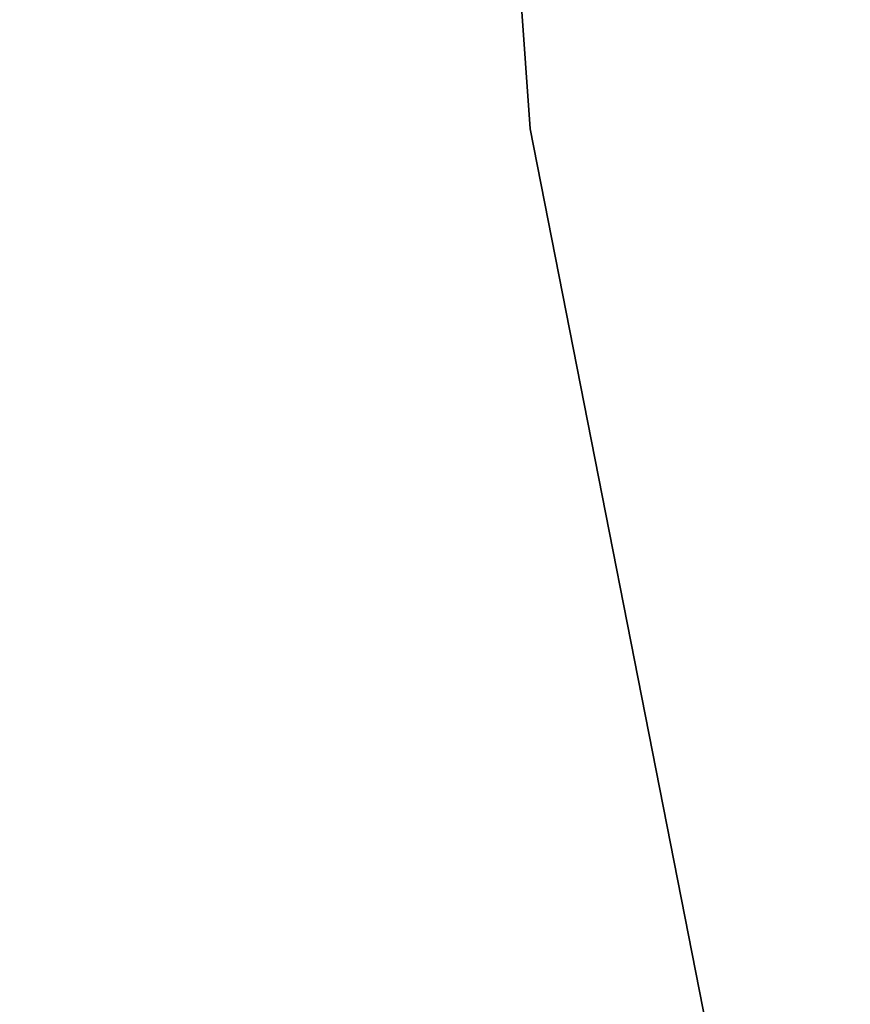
# Model space of a CAD drawing. Extents: x 0.3 to 17.2, y 0.3 to 17.2.
# Tile 251 of 256: x 1.6832 to 1.7222, y 7.7551 to 7.8013. Entities that reach past the tile are written whole.
import ezdxf

# ---------------------------------------------------------------- set-up
doc = ezdxf.new("R2010")
doc.units = 0
doc.header["$MEASUREMENT"] = 0
doc.layers.get('0').update_dxf_attribs({"linetype": 'CONTINUOUS'})

# ---------------------------------------------------------------- blocks, each defined once
blk = doc.blocks.new('LUXORE_PLAFON_STL_1')
at = {"color": 0}
for p, q in [((1.707199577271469, 7.796184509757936, 5.866598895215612e-09), (1.64546846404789, 8.666514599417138, 5.866598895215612e-09)), ((1.707199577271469, 7.796184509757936, -1.377952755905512), (1.64546846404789, 8.666514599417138, -1.377952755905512)), ((1.707199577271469, 7.796184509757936, 5.866598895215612e-09), (1.64546846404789, 8.666514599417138, 5.866598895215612e-09)), ((1.707199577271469, 7.796184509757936, -1.377952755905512), (1.64546846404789, 8.666514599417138, -1.377952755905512)), ((1.875416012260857, 6.940036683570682, 5.866598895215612e-09), (1.707199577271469, 7.796184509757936, 5.866598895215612e-09)), ((1.875416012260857, 6.940036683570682, -1.377952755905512), (1.707199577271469, 7.796184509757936, -1.377952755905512)), ((1.707199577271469, 7.796184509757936, -1.377952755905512), (1.707199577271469, 7.796184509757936, 5.866598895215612e-09)), ((1.875416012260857, 6.940036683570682, 5.866598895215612e-09), (1.707199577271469, 7.796184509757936, 5.866598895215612e-09)), ((1.707199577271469, 7.796184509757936, -1.377952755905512), (1.707199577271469, 7.796184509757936, 5.866598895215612e-09)), ((1.875416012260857, 6.940036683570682, -1.377952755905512), (1.707199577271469, 7.796184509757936, -1.377952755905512))]:
    blk.add_line(p, q, dxfattribs=at)
mesh = blk.add_polyface(dxfattribs=at)
corners = [(1.64546846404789, 8.666514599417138, -1.377952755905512), (1.707199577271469, 7.796184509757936, 5.866598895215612e-09), (1.707199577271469, 7.796184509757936, -1.377952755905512), (1.64546846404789, 8.666514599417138, 5.866598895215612e-09)]
mesh.append_faces([[corners[k] for k in face] for face in [(0, 1, 2), (1, 0, 3)]], dxfattribs={"vtx0": -1, "color": 0})
mesh = blk.add_polyface(dxfattribs=at)
corners = [(1.707199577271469, 7.796184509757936, -1.377952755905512), (1.875416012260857, 6.940036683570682, 5.866598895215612e-09), (1.875416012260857, 6.940036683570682, -1.377952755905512), (1.707199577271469, 7.796184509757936, 5.866598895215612e-09)]
mesh.append_faces([[corners[k] for k in face] for face in [(0, 1, 2), (1, 0, 3)]], dxfattribs={"vtx0": -1, "color": 0})
mesh = blk.add_polyface(dxfattribs=at)
corners = [(1.66817387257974, 7.790986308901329, 5.866598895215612e-09), (1.83732520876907, 6.930082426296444, -1.377952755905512), (1.83732520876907, 6.930082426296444, 5.866598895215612e-09), (1.66817387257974, 7.790986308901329, -1.377952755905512)]
mesh.append_faces([[corners[k] for k in face] for face in [(0, 1, 2), (1, 0, 3)]], dxfattribs={"vtx0": -1, "color": 0})

msp = doc.modelspace()

# ---------------------------------------------------------------- block references
at = {"color": 0}
msp.add_blockref('LUXORE_PLAFON_STL_1', (0, 0), dxfattribs=at)

doc.saveas('drawing.dxf')
